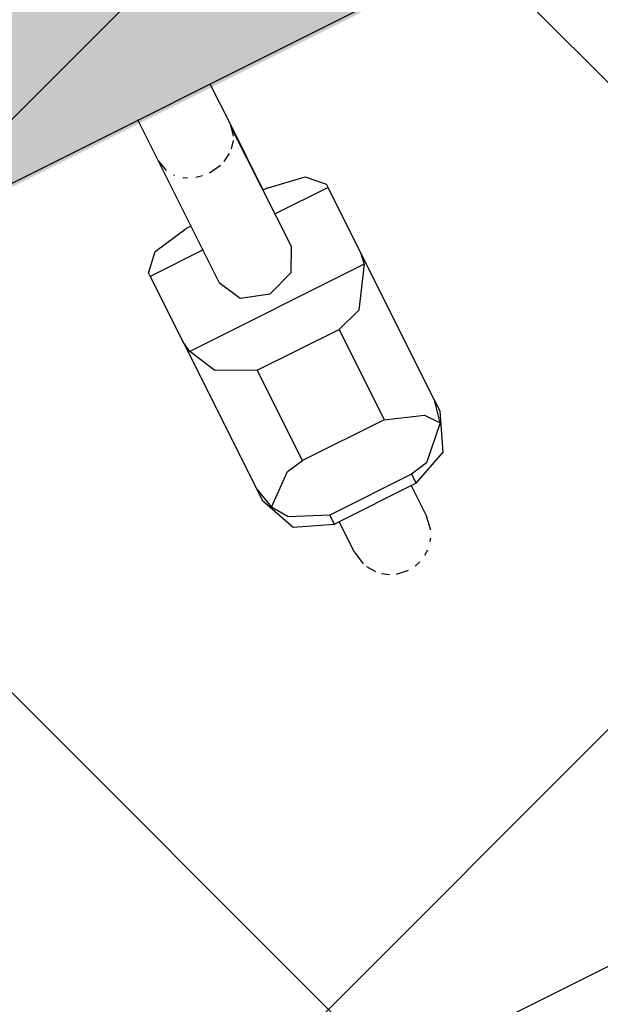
# Model space of a CAD drawing. Header units: metres. Extents: x 7472034 to 8439876, y 5890181 to 5961460.
# Tile 50 of 202: x 8439500.756 to 8439500.972, y 5890382.215 to 5890382.582. Entities that reach past the tile are written whole.
import ezdxf
from ezdxf import colors
from ezdxf.entities.mleader import LeaderData, LeaderLine
from ezdxf.math import Vec2, Vec3

# ---------------------------------------------------------------- set-up
doc = ezdxf.new("R2010")
doc.units = ezdxf.units.M
doc.header["$MEASUREMENT"] = 0
doc.linetypes.add('$0$L218_500', pattern=[1, 0.5, -0.5])
doc.linetypes.add('DASHDOT', pattern=[25.399999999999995, 12.7, -6.349999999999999, 0, -6.349999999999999])
doc.layers.get('0').update_dxf_attribs({"linetype": 'CONTINUOUS', "lineweight": 5})
doc.layers.get('Defpoints').update_dxf_attribs({"linetype": 'CONTINUOUS'})
for name, color, linetype, lineweight in [('### Krawężnik', 6, 'CONTINUOUS', 35), ('_a_widok', 7, 'CONTINUOUS', 5), ('_IS.KD.opis.2', 7, 'CONTINUOUS', 18), ('_T_LPG', 52, 'DASHDOT', 50), ('KOLOR-OBIEKT', 21, 'CONTINUOUS', 13), ('PALIWA', 1, 'CONTINUOUS', 20), ('ZAG-obrys 018 wymiary', 7, 'CONTINUOUS', 18), ('ZAG-OBRYS013', 7, 'CONTINUOUS', 13)]:
    doc.layers.add(name, color=color, linetype=linetype, lineweight=lineweight)
for name, color, linetype in [('100_rzut_wym_wew', 7, 'CONTINUOUS'), ('2D - Ogólne', 7, 'CONTINUOUS'), ('_IS.BLOK.KD.doziemne', 7, 'CONTINUOUS')]:
    doc.layers.add(name, color=color, linetype=linetype)
doc.layers.add('_IS_NO', color=11, linetype='CONTINUOUS', lineweight=20, plot=False)
doc.styles.add('DIM', font='simplex.shx', dxfattribs={"width": 0.8})
doc.styles.add('RS', font='Romans.shx', dxfattribs={"width": 0.7})
doc.dimstyles.new('DIM-WEW_500', dxfattribs={"dimscale": 5, "dimtxt": 18, "dimasz": 10, "dimexe": 4, "dimexo": 8, "dimgap": 5, "dimtad": 1, "dimlfac": 0.01, "dimzin": 9, "dimdsep": 46, "dimtxsty": 'DIM', "dimblk": 'ARCHTICK', "dimcen": 5, "dimclrt": 112, "dimadec": 4, "dimazin": 2, "dimtfac": 4, "dimtmove": 0, "dimatfit": 3, "dimldrblk": 'ARCHTICK', "dimfxl": 0, "dimtolj": 1, "dimlwd": 13, "dimarcsym": 0})
pattern_1 = [(45, (967499.202946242, -71042.94610979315), (-0.2245064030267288, 0.2245064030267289), []), (135, (967499.202946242, -71042.94610979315), (-0.2245064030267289, -0.2245064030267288), [])]
pattern_2 = [(45, (967499.2092647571, -71042.97165620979), (-0.2245064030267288, 0.2245064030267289), []), (135, (967499.2092647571, -71042.97165620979), (-0.2245064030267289, -0.2245064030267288), [])]

# ---------------------------------------------------------------- blocks, each defined once
blk = doc.blocks.new('dystr.4.w')
for p, q in [((7365190.579152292, 6042785.872293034), (7365190.574589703, 6042785.872293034)), ((7365190.640695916, 6042785.872293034), (7365190.579152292, 6042785.872293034)), ((7365190.636185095, 6042785.799016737), (7365190.636185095, 6042785.871569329)), ((7365190.667728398, 6042785.872293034), (7365190.640695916, 6042785.872293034)), ((7365190.669089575, 6042785.872293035), (7365190.667728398, 6042785.872293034)), ((7365190.667728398, 6042785.850293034), (7365190.667728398, 6042785.872293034)), ((7365190.554625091, 6042785.852293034), (7365190.558372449, 6042785.852293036)), ((7365190.554625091, 6042785.818293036), (7365190.554625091, 6042785.852293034)), ((7365190.55837245, 6042785.818293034), (7365190.558372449, 6042785.852293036)), ((7365190.581056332, 6042785.818293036), (7365190.581056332, 6042785.852293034)), ((7365190.581056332, 6042785.852293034), (7365190.618653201, 6042785.852293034)), ((7365190.618653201, 6042785.852293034), (7365190.618653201, 6042785.818293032)), ((7365190.677644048, 6042785.850293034), (7365190.677644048, 6042785.852293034)), ((7365190.541880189, 6042785.850293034), (7365190.554625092, 6042785.850293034)), ((7365190.654212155, 6042785.850293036), (7365190.704665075, 6042785.850293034)), ((7365190.704665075, 6042785.850293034), (7365190.721847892, 6042785.850293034)), ((7365190.554625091, 6042785.820293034), (7365190.541880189, 6042785.820293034)), ((7365190.654212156, 6042785.820293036), (7365190.703684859, 6042785.82048256)), ((7365190.667728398, 6042785.798293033), (7365190.667728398, 6042785.820344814)), ((7365190.677644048, 6042785.818293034), (7365190.677644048, 6042785.820382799)), ((7365190.677644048, 6042785.820293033), (7365190.704665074, 6042785.820293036)), ((7365190.704665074, 6042785.820293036), (7365190.679524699, 6042785.820390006)), ((7365190.721847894, 6042785.820293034), (7365190.704665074, 6042785.820293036)), ((7365190.55837245, 6042785.818293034), (7365190.554625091, 6042785.818293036)), ((7365190.618653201, 6042785.818293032), (7365190.581056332, 6042785.818293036)), ((7365190.721847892, 6042785.804793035), (7365190.721847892, 6042785.804793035)), ((7365190.574589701, 6042785.798293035), (7365190.579152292, 6042785.798293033)), ((7365190.579152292, 6042785.798293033), (7365190.640695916, 6042785.798293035)), ((7365190.640695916, 6042785.798293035), (7365190.667728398, 6042785.798293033)), ((7365190.667728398, 6042785.798293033), (7365190.669089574, 6042785.798293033))]:
    blk.add_line(p, q)
at = {"ltscale": 0.1}
blk.add_lwpolyline([(7365190.721847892, 6042785.744326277), (7365191.301847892, 6042785.744326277), (7365191.301847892, 6042785.926326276), (7365190.721847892, 6042785.926326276)], close=True, dxfattribs=at)
for points in [[(7365190.574589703, 6042785.872293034), (7365190.560472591, 6042785.866435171), (7365190.554625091, 6042785.852293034), (7365190.554625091, 6042785.852293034)], [(7365190.558372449, 6042785.852293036), (7365190.564667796, 6042785.866435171), (7365190.57073965, 6042785.870400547)], [(7365190.579152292, 6042785.872293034), (7365190.57073965, 6042785.870400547)], [(7365190.57073965, 6042785.870400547), (7365190.579988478, 6042785.859092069), (7365190.581056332, 6042785.852293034)], [(7365190.618653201, 6042785.852293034), (7365190.625654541, 6042785.866435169), (7365190.636185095, 6042785.871569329)], [(7365190.636185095, 6042785.871569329), (7365190.640695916, 6042785.872293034)], [(7365190.669089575, 6042785.872293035), (7365190.675138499, 6042785.866435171), (7365190.677644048, 6042785.852293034)], [(7365190.535090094, 6042785.848661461), (7365190.531977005, 6042785.846542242)], [(7365190.541880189, 6042785.850293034), (7365190.536618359, 6042785.849336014)], [(7365190.54188019, 6042785.850293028), (7365190.53661836, 6042785.849336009)], [(7365190.54188019, 6042785.850293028), (7365190.53661836, 6042785.849336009)], [(7365190.654212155, 6042785.850293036), (7365190.645523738, 6042785.845899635), (7365190.641924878, 6042785.835293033), (7365190.645523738, 6042785.824686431), (7365190.654212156, 6042785.820293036)], [(7365190.704665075, 6042785.850293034), (7365190.700346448, 6042785.849336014)], [(7365190.530343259, 6042785.844852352), (7365190.528655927, 6042785.842324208)], [(7365190.69526018, 6042785.844946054), (7365190.694314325, 6042785.843375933)], [(7365190.697681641, 6042785.847634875), (7365190.697369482, 6042785.847362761)], [(7365190.527655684, 6042785.839970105), (7365190.526909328, 6042785.835293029)], [(7365190.693140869, 6042785.840496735), (7365190.692581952, 6042785.838016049)], [(7365190.692377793, 6042785.835293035), (7365190.69306023, 6042785.830363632)], [(7365190.527177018, 6042785.83246914), (7365190.527836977, 6042785.830094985)], [(7365190.529163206, 6042785.82737797), (7365190.53047535, 6042785.825575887)], [(7365190.693714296, 6042785.828489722), (7365190.695450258, 6042785.825370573)], [(7365190.532916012, 6042785.823279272), (7365190.533885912, 6042785.822610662)], [(7365190.696607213, 6042785.823968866), (7365190.699056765, 6042785.821946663)], [(7365190.536618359, 6042785.821250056), (7365190.541880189, 6042785.820293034)], [(7365190.536618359, 6042785.82125005), (7365190.54188019, 6042785.820293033)], [(7365190.536618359, 6042785.82125005), (7365190.54188019, 6042785.820293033)], [(7365190.700553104, 6042785.821157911), (7365190.704665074, 6042785.820293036)], [(7365190.55462509, 6042785.818293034), (7365190.560472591, 6042785.804150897), (7365190.574589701, 6042785.798293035)], [(7365190.570739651, 6042785.800185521), (7365190.559652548, 6042785.811494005), (7365190.55837245, 6042785.818293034)], [(7365190.581056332, 6042785.818293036), (7365190.575804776, 6042785.804150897), (7365190.570739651, 6042785.800185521)], [(7365190.636185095, 6042785.799016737), (7365190.621760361, 6042785.808432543), (7365190.618653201, 6042785.818293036)], [(7365190.677644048, 6042785.818293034), (7365190.675138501, 6042785.804150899), (7365190.669089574, 6042785.798293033)], [(7365190.570739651, 6042785.800185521), (7365190.579152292, 6042785.798293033)], [(7365190.640695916, 6042785.798293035), (7365190.636185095, 6042785.799016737)]]:
    blk.add_lwpolyline(points)
blk = doc.blocks.new('A$C7D7B3C0A')
at = {"layer": '2D - Ogólne', "flags": 128}
blk.add_lwpolyline([(12.35000000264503, 7.399999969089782), (12.35000000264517, 2.300115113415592, -1), (11.05000000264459, 2.300115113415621), (11.05000000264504, 7.399999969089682, -1)], format="xyb", close=True, dxfattribs=at)
at = {"layer": '2D - Ogólne', "lineweight": 5, "rotation": 180.0000000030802}
blk.add_blockref('dystr.4.w', (7365202.711523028, 6042788.803173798), dxfattribs=at)
blk = doc.blocks.new('_Oblique')
at = {"color": 0, "linetype": 'ByBlock', "lineweight": -2}
blk.add_line((-0.5, -0.5), (0.5, 0.5), dxfattribs=at)
blk = doc.blocks.new('*D80')
at = {"layer": 'Defpoints', "color": 0, "linetype": 'Continuous', "lineweight": 60}
for p in [(8439499.288762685, 5890395.196211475), (8439510.439764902, 5890383.669162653), (8439506.139698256, 5890381.515762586)]:
    blk.add_point(p, dxfattribs=at)
at = {"layer": 'ZAG-obrys 018 wymiary', "color": 0, "linetype": 'Continuous', "lineweight": -2}
for p, q in [((8439500.004080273, 5890395.554430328), (8439503.946488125, 5890397.528720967)), ((8439506.855015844, 5890381.87398144), (8439510.797423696, 5890383.84827208))]:
    blk.add_line(p, q, dxfattribs=at)
at = {"layer": 'ZAG-obrys 018 wymiary', "color": 0, "linetype": 'Continuous', "lineweight": 13}
blk.add_line((8439503.588829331, 5890397.349611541), (8439510.439764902, 5890383.669162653), dxfattribs=at)
at = {"layer": 'ZAG-obrys 018 wymiary', "color": 0, "linetype": 'Continuous', "lineweight": 13, "xscale": 0.3, "yscale": 0.3, "zscale": 0.3}
for p, rotation in [((8439503.588829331, 5890397.349611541), 116.6009277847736), ((8439510.439764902, 5890383.669162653), 296.6009277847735)]:
    blk.add_blockref('_Oblique', p, dxfattribs=dict(at, rotation=rotation))
at = {"layer": 'ZAG-obrys 018 wymiary', "color": 112, "linetype": 'Continuous', "lineweight": 25, "insert": (8439508.246278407, 5890389.389239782), "char_height": 0.8, "attachment_point": 5, "rotation": 296.6009277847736, "style": 'RS'}
blk.add_mtext('\\A1;15.3', dxfattribs=at)
blk = doc.blocks.new('_ArchTick')
at = {"layer": '100_rzut_wym_wew', "color": 0, "linetype": 'Continuous', "const_width": 0.15}
blk.add_lwpolyline([(-0.5, -0.5), (0.5, 0.5)], dxfattribs=at)
blk = doc.blocks.new('*D102')
at = {"layer": 'Defpoints', "color": 0, "linetype": 'Continuous', "lineweight": 60}
for p in [(8439508.583486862, 5890382.740478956), (8439499.059733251, 5890379.425490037), (8439499.642017, 5890378.262743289)]:
    blk.add_point(p, dxfattribs=at)
at = {"layer": 'ZAG-obrys 018 wymiary', "color": 0, "linetype": 'Continuous', "lineweight": -2}
for p, q in [((8439508.225268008, 5890383.455796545), (8439507.822093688, 5890384.260884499)), ((8439499.283798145, 5890378.978060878), (8439498.880623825, 5890379.783148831))]:
    blk.add_line(p, q, dxfattribs=at)
at = {"layer": 'ZAG-obrys 018 wymiary', "color": 0, "linetype": 'Continuous', "lineweight": 13}
blk.add_line((8439508.001203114, 5890383.903225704), (8439499.059733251, 5890379.425490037), dxfattribs=at)
at = {"layer": 'ZAG-obrys 018 wymiary', "color": 0, "linetype": 'Continuous', "lineweight": 13, "xscale": 0.3, "yscale": 0.3, "zscale": 0.3}
for p, rotation in [((8439508.001203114, 5890383.903225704), 26.60092778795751), ((8439499.059733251, 5890379.425490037), 206.6009277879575)]:
    blk.add_blockref('_Oblique', p, dxfattribs=dict(at, rotation=rotation))
at = {"layer": 'ZAG-obrys 018 wymiary', "color": 112, "linetype": 'Continuous', "lineweight": 25, "insert": (8439503.2841115, 5890382.212017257), "char_height": 0.8, "attachment_point": 5, "rotation": 26.600927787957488, "style": 'RS'}
blk.add_mtext('\\A1;10', dxfattribs=at)
blk = doc.blocks.new('*D142')
at = {"layer": 'Defpoints', "color": 0, "linetype": 'Continuous', "lineweight": 60}
for p in [(8439501.07687633, 5890391.760996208), (8439499.839085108, 5890366.792824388), (8439500.37198268, 5890366.766406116)]:
    blk.add_point(p, dxfattribs=at)
at = {"layer": 'ZAG-obrys 018 wymiary', "color": 0, "linetype": 'Continuous', "lineweight": 13}
blk.add_line((8439501.609773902, 5890391.734577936), (8439500.37198268, 5890366.766406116), dxfattribs=at)
at = {"layer": 'ZAG-obrys 018 wymiary', "color": 0, "linetype": 'Continuous', "lineweight": -2}
for p, q in [((8439501.609773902, 5890391.734577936), (8439502.009283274, 5890391.714772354)), ((8439500.37198268, 5890366.766406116), (8439500.771492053, 5890366.746600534))]:
    blk.add_line(p, q, dxfattribs=at)
at = {"layer": 'ZAG-obrys 018 wymiary', "color": 0, "linetype": 'Continuous', "lineweight": 13, "xscale": 0.3, "yscale": 0.3, "zscale": 0.3}
for p, rotation in [((8439501.609773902, 5890391.734577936), 87.16189876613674), ((8439500.37198268, 5890366.766406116), 267.1618987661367)]:
    blk.add_blockref('_Oblique', p, dxfattribs=dict(at, rotation=rotation))
at = {"layer": 'ZAG-obrys 018 wymiary', "color": 112, "linetype": 'Continuous', "lineweight": 25, "insert": (8439500.180271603, 5890375.01709125), "char_height": 0.8, "attachment_point": 5, "rotation": 87.16189876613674, "style": 'RS'}
blk.add_mtext('\\A1;25', dxfattribs=at)
blk = doc.blocks.new('A$C1D2679FE')
at = {"layer": 'KOLOR-OBIEKT', "lineweight": 9, "ltscale": 200}
h = blk.add_hatch(dxfattribs=at)
h.set_pattern_fill('ANSI37', color=253, scale=0.1, angle=16)
h.set_pattern_definition([(61, (-7471780.020262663, -5961378.212846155), (-0.2776917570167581, 0.153927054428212), []), (151, (-7471780.020262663, -5961378.212846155), (-0.153927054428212, -0.2776917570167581), [])])
edge = h.paths.add_edge_path()
edge.add_line((196.975401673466, 33.54016214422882), (192.3495923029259, 34.13512154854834))
edge.add_line((192.3495923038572, 34.13512154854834), (187.7176397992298, 34.7308710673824))
edge.add_line((187.7176398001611, 34.7308710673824), (178.5077782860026, 36.15998750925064))
edge.add_line((178.5077782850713, 36.15998750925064), (176.6601969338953, 36.5026140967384))
edge.add_arc((181.3685569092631, 38.18527459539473), 5.000000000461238, 199.6657310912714, 261.1796204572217)
edge.add_line((180.6018702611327, 33.24440507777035), (187.358021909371, 32.19603671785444))
edge.add_line((187.3580219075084, 32.19603671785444), (192.0230219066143, 31.59603671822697))
edge.add_line((192.0230219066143, 31.59603671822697), (196.6880219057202, 30.9960367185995))
edge.add_line((196.6880219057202, 30.9960367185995), (201.9780219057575, 30.48103671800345))
edge.add_line((201.9780219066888, 30.48103671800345), (207.2680219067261, 29.96603671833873))
edge.add_line((207.2680219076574, 29.96603671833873), (216.468021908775, 29.35603671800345))
edge.add_line((216.4680219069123, 29.35603671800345), (221.8830219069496, 29.11103671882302))
edge.add_line((221.8830219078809, 29.11103671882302), (227.2980219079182, 28.86603671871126))
edge.add_line((227.2980219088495, 28.86603671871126), (233.718021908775, 28.60103671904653))
edge.add_line((233.7180219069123, 28.60103671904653), (240.1380219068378, 28.33603671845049))
edge.add_line((240.1380219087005, 28.33603671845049), (245.3280219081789, 28.076036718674))
edge.add_line((245.3280219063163, 28.076036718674), (246.1380219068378, 28.00603671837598))
edge.add_line((246.1380219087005, 28.00603671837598), (248.4280219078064, 27.98603671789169))
edge.add_line((248.4280219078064, 27.98603671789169), (251.4080219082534, 28.33603671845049))
edge.add_line((251.4080219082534, 28.33603671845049), (255.3380219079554, 29.13603671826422))
edge.add_line((255.3380219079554, 29.13603671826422), (258.1480219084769, 30.35603671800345))
edge.add_line((258.1480219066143, 30.35603671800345), (260.6280219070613, 32.076036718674))
edge.add_line((260.6280219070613, 32.076036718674), (262.7080219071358, 34.29603671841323))
edge.add_line((262.7080219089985, 34.29603671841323), (264.3880219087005, 36.826036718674))
edge.add_line((264.3880219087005, 36.826036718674), (265.608021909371, 39.59603671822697))
edge.add_line((265.6080219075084, 39.59603671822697), (266.4080219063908, 42.53603671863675))
edge.add_line((266.4080219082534, 42.53603671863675), (266.6380219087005, 45.60603671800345))
edge.add_line((266.6380219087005, 45.60603671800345), (266.3380219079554, 48.59603671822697))
edge.add_line((266.3380219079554, 48.59603671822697), (265.628021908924, 51.53603671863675))
edge.add_line((265.6280219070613, 51.53603671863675), (264.5280219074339, 54.28603671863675))
edge.add_line((264.5280219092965, 54.28603671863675), (263.3880219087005, 57.11603671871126))
edge.add_line((263.3880219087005, 57.11603671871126), (262.5430219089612, 59.47103671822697))
edge.add_line((262.5430219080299, 59.47103671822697), (261.6980219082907, 61.826036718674))
edge.add_line((261.6980219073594, 61.826036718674), (260.5980219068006, 65.15103671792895))
edge.add_line((260.5980219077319, 65.15103671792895), (259.4980219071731, 68.47603671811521))
edge.add_line((259.4980219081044, 68.47603671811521), (257.3916487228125, 67.77919145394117))
edge.add_line((257.3916487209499, 67.77919145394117), (258.1675714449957, 64.34697791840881))
edge.add_line((258.167571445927, 64.34697791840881), (259.2776264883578, 60.99158426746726))
edge.add_line((259.2776264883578, 60.99158426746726), (260.1334384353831, 58.60645156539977))
edge.add_line((260.1334384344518, 58.60645156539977), (260.9950570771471, 56.20513570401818))
edge.add_line((260.9950570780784, 56.20513570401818), (262.1522789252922, 53.33238322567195))
edge.add_line((262.1522789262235, 53.33238322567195), (263.1827648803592, 50.75616833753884))
edge.add_line((263.1827648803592, 50.75616833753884), (263.8083402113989, 48.16575780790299))
edge.add_line((263.8083402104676, 48.16575780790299), (264.0684198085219, 45.57363114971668))
edge.add_line((264.0684198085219, 45.57363114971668), (263.8734869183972, 42.97170083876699))
edge.add_line((263.8734869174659, 42.97170083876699), (263.1880731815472, 40.45280535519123))
edge.add_line((263.1880731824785, 40.45280535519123), (262.1337886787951, 38.05906103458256))
edge.add_line((262.1337886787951, 38.05906103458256), (260.6936748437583, 35.89031817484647))
edge.add_line((260.6936748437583, 35.89031817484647), (258.9457271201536, 34.02472012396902))
edge.add_line((258.9457271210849, 34.02472012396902), (256.8967191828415, 32.60363397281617))
edge.add_line((256.8967191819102, 32.60363397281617), (254.5645412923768, 31.59108698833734))
edge.add_line((254.5645412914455, 31.59108698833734), (251.0026761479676, 30.86602538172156))
edge.add_line((251.0026761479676, 30.86602538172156), (248.2893446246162, 30.54734550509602))
edge.add_line((248.2893446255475, 30.54734550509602), (246.2595893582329, 30.56507262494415))
edge.add_line((246.2595893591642, 30.56507262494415), (245.5023283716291, 30.63051493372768))
edge.add_line((245.5023283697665, 30.63051493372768), (240.2548571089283, 30.89339403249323))
edge.add_line((240.2548571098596, 30.89339403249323), (233.8236017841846, 31.1588586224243))
edge.add_line((233.8236017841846, 31.1588586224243), (227.4086662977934, 31.42364957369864))
edge.add_line((227.4086662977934, 31.42364957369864), (221.9987299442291, 31.66842047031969))
edge.add_line((221.9987299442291, 31.66842047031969), (217.4544723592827, 31.90290945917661))
edge.add_line((217.4544723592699, 31.90290945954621), (217.0910134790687, 31.92589690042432))
edge.add_line((217.0910134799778, 31.92589689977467), (214.8768218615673, 32.06593639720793))
edge.add_line((214.876821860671, 32.06593639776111), (207.0033997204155, 32.56390146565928))
edge.add_line((207.0033997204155, 32.56390146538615), (202.2260741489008, 33.02899081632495))
edge.add_line((202.2260741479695, 33.02899081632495), (196.975401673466, 33.54016214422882))
blk = doc.blocks.new('A$C2C426404')
at = {"layer": '_IS_NO', "ltscale": 0.1}
for points, knots in [([(81.48853297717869, 15.975331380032), (78.87586907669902, 16.84686399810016), (76.26450027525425, 17.78992713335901), (72.03847445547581, 21.67736706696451), (65.0990158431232, 30.09408769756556), (58.79946133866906, 33.34467344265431), (58.26247850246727, 34.11525447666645)], [0, 0, 0, 0, 1.278992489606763, 7.78914044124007, 15.74750070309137, 27.64022902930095, 27.64022902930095, 27.64022902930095, 27.64022902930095]), ([(55.69703794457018, 26.44192530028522, 8.07171421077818e-08), (60.47702913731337, 24.37489471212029, 4.118097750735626e-07), (65.41527824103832, 21.38608461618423, 8.932878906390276e-07), (68.42167646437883, 18.98607052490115, -1.681326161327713e-07), (71.60992970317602, 12.73766223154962), (75.29265419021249, 11.98629271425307, 1.662301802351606e-08), (79.75433884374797, 11.20084950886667)], [13.0881689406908, 13.0881689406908, 13.0881689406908, 13.0881689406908, 21.71831455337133, 28.5577747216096, 34.1003045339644, 40.71973107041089, 40.71973107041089, 40.71973107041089, 40.71973107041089]), ([(27.67626924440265, 23.09287754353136, 1.829566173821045e-06), (31.68315875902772, 23.09132452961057, 2.263426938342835e-06), (38.09081487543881, 23.52010669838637, 2.956097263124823e-06), (46.0190905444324, 20.44823641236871), (52.02710655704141, 18.01596992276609, 1.18983141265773e-07), (57.48081744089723, 14.61059598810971, 3.880691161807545e-08), (63.15046560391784, 12.16836789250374), (64.01579423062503, 9.527138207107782), (68.70553139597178, 8.717305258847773), (72.93792583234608, 7.781059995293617)], [0, 0, 0, 0, 11.95042031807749, 19.07916594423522, 25.47980302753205, 30.85202744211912, 32.94528240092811, 39.66304915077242, 46.67346183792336, 46.67346183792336, 46.67346183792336, 46.67346183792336])]:
    blk.add_open_spline(points, degree=3, knots=knots, dxfattribs=at)
at = {"layer": '_IS_NO'}
for points, knots in [([(50.6228041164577, 30.56321178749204, 1.829566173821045e-06), (53.11749188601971, 30.21319374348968), (56.38514522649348, 30.67444155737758), (60.99540497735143, 30.04553546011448), (68.19327101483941, 22.54355850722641, -2.469325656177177e-08), (70.8769634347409, 19.46133922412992, 5.150448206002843e-09), (74.71212187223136, 14.31917844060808, -1.219795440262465e-09), (78.88802252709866, 13.86142715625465), (82.75564656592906, 12.70757211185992)], [0, 0, 0, 0, 7.578698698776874, 9.67195365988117, 16.27655537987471, 24.33370670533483, 30.35915105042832, 36.79354326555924, 36.79354326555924, 36.79354326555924, 36.79354326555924]), ([(22.24795573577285, 20.37028996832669, 1.829566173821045e-06), (26.42848519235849, 20.36833205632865, 2.595275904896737e-06), (34.77398029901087, 19.71811303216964, 3.653563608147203e-06), (38.92662956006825, 20.04217899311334, -5.197057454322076e-07), (43.77274004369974, 17.83557516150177, 1.833094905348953e-07), (51.08127841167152, 15.06439746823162, -1.538063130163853e-07), (58.09044384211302, 9.696452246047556, 2.324577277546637e-08), (65.34780037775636, 7.091900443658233, 5.796258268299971e-09), (69.6463277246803, 6.131249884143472)], [0, 0, 0, 0, 12.09868180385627, 16.72159260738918, 20.95800891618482, 26.67839108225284, 41.1845399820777, 48.39980958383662, 48.39980958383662, 48.39980958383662, 48.39980958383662]), ([(61.00408007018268, 18.25321295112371, -1.4627991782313e-07), (63.26592587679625, 17.29233643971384, -1.146969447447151e-07), (66.21503704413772, 16.0340788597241, -3.511225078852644e-09), (68.00314718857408, 11.12305079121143, -2.577520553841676e-08), (71.87222415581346, 10.22267535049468, -9.073252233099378e-09), (76.34470127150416, 9.479967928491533)], [23.00202883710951, 23.00202883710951, 23.00202883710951, 23.00202883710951, 32.14254341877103, 37.86969472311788, 44.68132462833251, 44.68132462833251, 44.68132462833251, 44.68132462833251])]:
    blk.add_open_spline(points, degree=3, knots=knots, dxfattribs=at)
blk = doc.blocks.new('JPII.KD_aktualizacja rzędnych_20.12.2024')
at = {"layer": '_IS.KD.opis.2', "color": 0}
ml = blk.add_multileader_mtext('Standard', dxfattribs=at)
ml.set_content('\\A1;\\pxt7;{\\H0.7x;\\C256;\\S132,48/;}', style='RS')
ml.set_leader_properties()
ml.build(insert=Vec2(0, 0))
ml.multileader.update_dxf_attribs({"text_left_attachment_type": 2, "text_right_attachment_type": 2, "dogleg_length": 0.2, "arrow_head_size": 0.25})
ctx = ml.context
ctx.base_point, ctx.char_height, ctx.arrow_head_size, ctx.landing_gap_size, ctx.plane_origin = Vec3(8438644.03403634, 5890679.580975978), 0.75, 0.25, 0.3, Vec3(8438593.197980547, 5890647.838351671)
ctx.left_attachment, ctx.right_attachment, ctx.text_align_type = 2, 2, 1
notes = []
notes.append((ctx, [(1, (1, 1, 0), (8438646.60153634, 5890679.580975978), (-1, 0), 0.2, [(0, [(8438647.431608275, 5890676.083578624)], 0, [])])]))
ctx.mtext.insert, ctx.mtext.width, ctx.mtext.alignment, ctx.mtext.flow_direction = Vec3(8438645.21778634, 5890679.980975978), 9.34447490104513, 2, 5
ml = blk.add_multileader_mtext('Standard', dxfattribs=at)
ml.set_content('\\A1;{\\C134;W8\\H0.7x;\\C256;\\S134,30/133,52;}', style='RS')
ml.set_leader_properties()
ml.build(insert=Vec2(0, 0))
ml.multileader.update_dxf_attribs({"text_left_attachment_type": 2, "text_right_attachment_type": 2, "dogleg_length": 0.2, "arrow_head_size": 0.25})
ctx = ml.context
ctx.base_point, ctx.char_height, ctx.arrow_head_size, ctx.landing_gap_size, ctx.plane_origin, ctx.plane_x_axis, ctx.plane_y_axis = Vec3(8438640.895523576, 5890676.213889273), 0.75, 0.25, 0.3, Vec3(8438652.010825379, 5890634.622231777), Vec3(0.898794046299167, 0.4383711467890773), Vec3(-0.4383711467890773, 0.898794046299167)
ctx.left_attachment, ctx.right_attachment, ctx.text_align_type = 2, 2, 1
notes.append((ctx, [(0, (1, 1, 0), (8438640.715764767, 5890676.126215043), (0.898794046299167, 0.4383711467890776), 0.2000000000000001, [(3, [(8438640.292422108, 5890674.765481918)], 0, [])])]))
ctx.mtext.insert, ctx.mtext.text_direction, ctx.mtext.rotation, ctx.mtext.width, ctx.mtext.alignment, ctx.mtext.flow_direction = Vec3(8438642.11899846, 5890677.603346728), Vec3(0.898794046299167, 0.4383711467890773), 0.4537856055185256, 6.184238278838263, 2, 5
for ctx, leaders in notes:
    for number, flags, end, landing, length, lines in leaders:
        leader = LeaderData()
        leader.index, (leader.has_last_leader_line, leader.has_dogleg_vector, leader.attachment_direction) = number, flags
        leader.last_leader_point, leader.dogleg_vector, leader.dogleg_length = Vec3(end), Vec3(landing), length
        for number, points, colour, breaks in lines:
            line = LeaderLine()
            line.index, line.vertices, line.color, line.breaks = number, Vec3.list(points), colors.encode_raw_color(colour), breaks
            leader.lines.append(line)
        ctx.leaders.append(leader)

msp = doc.modelspace()

# ---------------------------------------------------------------- hatches: boundary and pattern name
at = {"layer": 'KOLOR-OBIEKT', "lineweight": 9}
h = msp.add_hatch(dxfattribs=at)
h.set_pattern_fill('ANSI37', color=73, scale=0.1)
h.set_pattern_definition(pattern_2)
edge = h.paths.add_edge_path()
edge.add_arc((8439443.60123986, 5890379.17988472), 6.652831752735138, 296.7043321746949, 335.0331150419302)
edge.add_arc((8439476.194075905, 5890367.917634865), 27.87464989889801, 155.1393615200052, 162.3446315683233, ccw=False)
edge.add_arc((8439457.399943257, 5890376.211109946), 7.345078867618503, 127.98309878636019, 152.2023641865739, ccw=False)
edge.add_arc((8439457.741930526, 5890376.488713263), 7.349948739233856, 107.1989600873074, 131.4182254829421, ccw=False)
edge.add_line((8439455.568618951, 5890383.509999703), (8439473.898437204, 5890392.710084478))
edge.add_arc((8439481.742870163, 5890376.384611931), 18.11232128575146, 99.26977735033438, 115.6644084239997, ccw=False)
edge.add_line((8439478.825278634, 5890394.260401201), (8439481.377171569, 5890394.321440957))
edge.add_arc((8439482.909595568, 5890377.390082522), 17.00056533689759, 88.22393661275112, 95.17163768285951, ccw=False)
edge.add_arc((8439482.561499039, 5890405.235869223), 10.88860248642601, 274.6092070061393, 298.9976789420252)
edge.add_arc((8443006.923870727, 5883371.657126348), 7856.29059094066, 116.59181359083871, 116.61107962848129, ccw=False)
edge.add_arc((8439465.895823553, 5890431.340313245), 42.15757971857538, 305.2087751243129, 306.7865132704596)
edge.add_arc((8439488.80074795, 5890400.283338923), 3.577668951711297, 310.8590814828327, 340.7280968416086)
edge.add_line((8439492.177934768, 5890399.102523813), (8439493.275267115, 5890403.980640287))
edge.add_line((8439493.275267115, 5890403.980640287), (8439502.266345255, 5890408.28072203))
edge.add_line((8439502.266345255, 5890408.28072203), (8439504.844191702, 5890407.694009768))
edge.add_line((8439504.844191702, 5890407.694009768), (8439506.125281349, 5890405.329609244))
edge.add_arc((8439507.019670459, 5890405.776898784), 0.9999999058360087, 206.5699188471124, 283.6833393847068)
edge.add_line((8439507.256226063, 5890404.805280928), (8439511.624560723, 5890406.970734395))
edge.add_line((8439511.624560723, 5890406.970734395), (8439511.39896348, 5890407.420225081))
edge.add_line((8439511.39896348, 5890407.420225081), (8439510.561982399, 5890407.017405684))
edge.add_line((8439510.561982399, 5890407.017405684), (8439509.330427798, 5890409.481424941))
edge.add_line((8439509.330427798, 5890409.481424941), (8439512.635426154, 5890411.138401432))
edge.add_line((8439512.635426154, 5890411.138401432), (8439512.638568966, 5890411.136467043))
edge.add_line((8439512.638568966, 5890411.136467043), (8439515.998443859, 5890412.829496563))
edge.add_line((8439515.998443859, 5890412.829496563), (8439517.239018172, 5890410.325621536))
edge.add_line((8439517.239018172, 5890410.325621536), (8439513.919446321, 5890408.633274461))
edge.add_line((8439513.919446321, 5890408.633274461), (8439514.091312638, 5890408.235941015))
edge.add_line((8439514.091312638, 5890408.235941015), (8439518.839102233, 5890410.604261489))
edge.add_line((8439518.839102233, 5890410.604261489), (8439518.585943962, 5890412.843737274))
edge.add_line((8439518.585943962, 5890412.843737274), (8439518.274555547, 5890413.628049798))
edge.add_line((8439518.274555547, 5890413.628049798), (8439517.839658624, 5890414.494365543))
edge.add_line((8439517.839658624, 5890414.494365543), (8439524.310164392, 5890417.742607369))
edge.add_line((8439524.310164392, 5890417.742607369), (8439525.122207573, 5890416.124990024))
edge.add_line((8439525.122207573, 5890416.124990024), (8439526.840645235, 5890414.670893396))
edge.add_line((8439526.840645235, 5890414.670893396), (8439527.244697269, 5890414.489695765))
edge.add_arc((8439552.769967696, 5890317.570311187), 100.2242811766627, 102.79246926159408, 104.75471345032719, ccw=False)
edge.add_arc((8439529.321881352, 5890420.105147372), 4.960037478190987, 284.6730648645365, 320.3902958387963)
edge.add_arc((8435016.013859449, 5889290.11735932), 4655.555010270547, 14.00691021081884, 14.04831962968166)
edge.add_line((8439532.327549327, 5890420.207226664), (8439525.877549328, 5890423.127226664))
edge.add_line((8439525.877549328, 5890423.127226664), (8439431.028022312, 5890376.803268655))
edge.add_line((8439431.028022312, 5890376.803268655), (8439435.479127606, 5890375.417226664))
edge.add_line((8439435.479127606, 5890375.417226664), (8439446.590932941, 5890373.236661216))
edge = h.paths.add_edge_path()
edge.add_arc((8439530.228804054, 5890405.916425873), 3.001836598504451, 99.44813666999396, 208.2631515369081)
edge.add_line((8439527.5848402, 5890404.494990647), (8439533.209264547, 5890393.206690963))
edge.add_line((8439533.209264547, 5890393.206690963), (8439519.17443581, 5890386.185049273))
edge.add_line((8439519.17443581, 5890386.185049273), (8439523.57812012, 5890377.411604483))
edge.add_line((8439523.57812012, 5890377.411604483), (8439517.455507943, 5890374.324033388))
edge.add_line((8439517.455507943, 5890374.324033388), (8439517.445860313, 5890374.319191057))
edge.add_line((8439517.445860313, 5890374.319191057), (8439517.33905848, 5890374.265585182))
edge.add_line((8439517.33905848, 5890374.265585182), (8439516.815779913, 5890375.308140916))
edge.add_line((8439516.815779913, 5890375.308140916), (8439511.370501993, 5890372.574998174))
edge.add_line((8439511.370501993, 5890372.574998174), (8439511.888417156, 5890371.529804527))
edge.add_line((8439511.888417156, 5890371.529804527), (8439506.425671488, 5890368.787948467))
edge.add_line((8439506.425671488, 5890368.787948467), (8439505.890341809, 5890369.841556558))
edge.add_line((8439505.890341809, 5890369.841556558), (8439505.8884594, 5890369.869391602))
edge.add_line((8439505.8884594, 5890369.869391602), (8439500.283276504, 5890366.97762632))
edge.add_line((8439500.283276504, 5890366.97762632), (8439519.478066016, 5890366.160130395))
edge.add_line((8439519.478066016, 5890366.160130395), (8439542.767549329, 5890378.417226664))
edge.add_line((8439542.767549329, 5890378.417226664), (8439538.675788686, 5890394.802262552))
edge.add_line((8439538.675788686, 5890394.802262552), (8439537.066416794, 5890401.238139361))
edge.add_line((8439537.066416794, 5890401.238139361), (8439535.557306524, 5890407.69906358))
edge.add_arc((8439531.145391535, 5890400.872499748), 8.128158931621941, 57.12596579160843, 99.98506404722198)
edge = h.paths.add_edge_path()
edge.add_line((8439470.194509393, 5890384.137651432), (8439461.355169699, 5890379.697090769))
edge.add_line((8439461.355169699, 5890379.697090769), (8439460.080861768, 5890379.068371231))
edge.add_line((8439460.080861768, 5890379.068371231), (8439457.869254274, 5890377.642639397))
edge.add_arc((8439460.609507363, 5890373.444653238), 5.013190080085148, 123.1346622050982, 204.022759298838)
edge.add_line((8439456.030540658, 5890371.403786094), (8439459.447549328, 5890370.707226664))
edge.add_line((8439459.447549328, 5890370.707226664), (8439480.497107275, 5890367.736747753))
edge.add_line((8439480.497107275, 5890367.736747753), (8439497.963342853, 5890367.082590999))
edge.add_line((8439497.963342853, 5890367.082590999), (8439496.62020549, 5890369.722641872))
edge.add_line((8439496.62020549, 5890369.722641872), (8439494.91788047, 5890373.087302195))
edge.add_arc((8439489.468037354, 5890366.363615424), 8.654984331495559, 50.97371617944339, 58.22889977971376)
edge.add_line((8439494.025120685, 5890373.721722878), (8439490.036071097, 5890376.575637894))
edge.add_line((8439490.036071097, 5890376.575637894), (8439489.954459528, 5890375.592465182))
edge.add_line((8439489.954459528, 5890375.592465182), (8439490.917133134, 5890375.538648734))
edge.add_line((8439490.917133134, 5890375.538648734), (8439490.678913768, 5890371.956837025))
edge.add_line((8439490.678913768, 5890371.956837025), (8439482.55041443, 5890372.440399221))
edge.add_line((8439482.55041443, 5890372.440399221), (8439482.851718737, 5890376.020734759))
edge.add_line((8439482.851718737, 5890376.020734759), (8439487.354100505, 5890375.749064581))
edge.add_line((8439487.354100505, 5890375.749064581), (8439487.521080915, 5890378.34061919))
edge.add_line((8439487.521080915, 5890378.34061919), (8439481.803471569, 5890382.401025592))
edge.add_arc((8439487.942466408, 5890392.088814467), 11.46911116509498, 231.6002274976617, 237.6382272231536, ccw=False)
edge.add_line((8439480.818489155, 5890383.100518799), (8439480.351152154, 5890383.41057529))
edge.add_line((8439480.351152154, 5890383.41057529), (8439479.210044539, 5890382.939428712))
edge.add_line((8439479.210044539, 5890382.939428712), (8439480.412913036, 5890383.399613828))
edge.add_arc((8439474.682487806, 5890375.167564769), 10.03017472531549, 55.15777404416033, 116.5800473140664)
h.paths.add_polyline_path([(8439461.898919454, 5890370.792156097), (8439462.257176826, 5890373.552492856)], flags=16)
h = msp.add_hatch(dxfattribs=at)
h.set_pattern_fill('ANSI37', color=253, scale=0.1)
h.set_pattern_definition(pattern_2)
edge = h.paths.add_edge_path()
edge.add_arc((8439529.163071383, 5890420.279666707), 5.193757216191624, 276.50229096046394, 320.0240354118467, ccw=False)
edge.add_line((8439529.751227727, 5890415.119319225), (8439525.812744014, 5890414.153171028))
edge.add_line((8439525.812744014, 5890414.153171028), (8439519.208160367, 5890410.804184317))
edge.add_line((8439519.208160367, 5890410.804184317), (8439517.988028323, 5890410.126512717))
edge.add_line((8439517.988028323, 5890410.126512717), (8439514.091312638, 5890408.235941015))
edge.add_line((8439514.091312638, 5890408.235941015), (8439511.613697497, 5890406.992378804))
edge.add_line((8439511.613697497, 5890406.992378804), (8439509.258949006, 5890405.810485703))
edge.add_line((8439509.258949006, 5890405.810485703), (8439507.371756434, 5890404.83508177))
edge.add_arc((8439506.940777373, 5890405.737469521), 1.000023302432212, 206.5712342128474, 295.5290722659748, ccw=False)
edge.add_line((8439506.046377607, 5890405.290148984), (8439504.844186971, 5890407.693988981))
edge.add_line((8439504.844186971, 5890407.693988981), (8439502.261629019, 5890408.281795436))
edge.add_line((8439502.261629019, 5890408.281795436), (8439499.350132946, 5890407.011538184))
edge.add_line((8439499.350132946, 5890407.011538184), (8439493.30510976, 5890403.995621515))
edge.add_line((8439493.30510976, 5890403.995621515), (8439492.177918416, 5890399.102451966))
edge.add_arc((8439488.801253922, 5890400.282879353), 3.577047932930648, 293.05521913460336, 340.73119789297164, ccw=False)
edge.add_line((8439490.202090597, 5890396.991537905), (8439487.801423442, 5890395.78932472))
edge.add_arc((8439482.51122255, 5890404.317896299), 10.03607286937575, 278.1216072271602, 301.8109775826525, ccw=False)
edge.add_line((8439483.9290645, 5890394.382480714), (8439478.825278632, 5890394.260401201))
edge.add_arc((8439481.742870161, 5890376.384611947), 18.11232126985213, 99.26977735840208, 115.6644084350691)
edge.add_line((8439473.898437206, 5890392.710084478), (8439455.537130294, 5890383.494194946))
edge.add_arc((8439458.368862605, 5890375.380272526), 8.593860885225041, 109.2388197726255, 150.5606865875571)
edge.add_line((8439450.884668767, 5890379.604167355), (8439456.921008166, 5890377.849276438))
edge.add_line((8439456.921008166, 5890377.849276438), (8439458.055979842, 5890377.519316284))
edge.add_arc((8439462.056345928, 5890374.376166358), 5.087466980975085, 112.4172144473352, 141.842727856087, ccw=False)
edge.add_line((8439460.116249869, 5890379.079181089), (8439470.201913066, 5890384.141371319))
edge.add_arc((8439474.670732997, 5890375.058466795), 10.12272227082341, 52.60385305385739, 116.19734301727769, ccw=False)
edge.add_line((8439480.818489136, 5890383.100518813), (8439494.035062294, 5890373.735722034))
edge.add_arc((8439499.404929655, 5890380.165137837), 8.376924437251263, 230.1312663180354, 239.1071883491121)
edge.add_arc((8439492.046879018, 5890368.073539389), 5.778072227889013, 28.405105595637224, 58.05675779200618, ccw=False)
edge.add_line((8439497.129307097, 5890370.822183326), (8439498.920012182, 5890367.249241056))
edge.add_line((8439498.920012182, 5890367.249241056), (8439502.137476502, 5890368.864147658))
edge.add_line((8439502.137476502, 5890368.864147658), (8439500.881438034, 5890371.366619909))
edge.add_arc((8439501.41146424, 5890371.651481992), 0.6017260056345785, 32.69127385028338, 208.2557647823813, ccw=False)
edge.add_line((8439501.917872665, 5890371.97648152), (8439503.213570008, 5890369.395299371))
edge.add_line((8439503.213570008, 5890369.395299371), (8439521.788261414, 5890378.745992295))
edge.add_line((8439521.788261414, 5890378.745992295), (8439512.863585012, 5890396.520876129))
edge.add_arc((8439515.497668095, 5890397.863594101), 2.956566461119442, 115.92003145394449, 207.0101116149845, ccw=False)
edge.add_line((8439514.20530482, 5890400.522744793), (8439524.043376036, 5890405.489377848))
edge.add_line((8439524.043376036, 5890405.489377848), (8439526.586557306, 5890407.103247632))
edge.add_line((8439526.586557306, 5890407.103247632), (8439529.129738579, 5890408.717117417))
edge.add_arc((8439531.212438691, 5890401.016589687), 7.97720296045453, 58.08019787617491, 105.13424418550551, ccw=False)
edge.add_line((8439535.43023892, 5890407.787551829), (8439533.14312037, 5890416.942853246))
edge = h.paths.add_edge_path(flags=16)
edge.add_line((8439502.061371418, 5890393.458260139), (8439496.04637926, 5890390.43770596))
edge.add_arc((8439496.464019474, 5890389.751908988), 0.8029575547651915, 121.3407965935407, 301.694103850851)
edge.add_line((8439496.8858806, 5890389.068700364), (8439502.900872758, 5890392.089254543))
edge.add_arc((8439502.27990767, 5890392.650368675), 0.83692694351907, 317.898520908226, 465.1363795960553)
edge = h.paths.add_edge_path(flags=16)
edge.add_line((8439505.00109902, 5890384.089630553), (8439500.444638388, 5890381.798632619))
edge.add_arc((8439500.084983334, 5890382.51322949), 0.8000002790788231, 116.620304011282, 296.7160130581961, ccw=False)
edge.add_line((8439499.72652247, 5890383.228426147), (8439504.283989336, 5890385.517420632))
edge.add_arc((8439504.642916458, 5890384.80371257), 0.7988791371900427, -63.361719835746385, 116.69803695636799, ccw=False)
at = {"layer": 'KOLOR-OBIEKT', "lineweight": 9, "ltscale": 200}
h = msp.add_hatch(dxfattribs=at)
h.set_pattern_fill('ANSI37', color=231, scale=0.1)
h.set_pattern_definition(pattern_1)
edge = h.paths.add_edge_path()
edge.add_line((8439512.863585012, 5890396.520876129), (8439521.788261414, 5890378.745992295))
edge.add_line((8439521.788261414, 5890378.745992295), (8439503.213570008, 5890369.395299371))
edge.add_line((8439503.213570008, 5890369.395299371), (8439501.917872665, 5890371.97648152))
edge.add_arc((8439501.411425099, 5890371.65154851), 0.6017230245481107, 32.6839302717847, 208.2631083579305)
edge.add_line((8439500.881438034, 5890371.366619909), (8439502.137476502, 5890368.864147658))
edge.add_line((8439502.137476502, 5890368.864147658), (8439498.920012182, 5890367.249241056))
edge.add_line((8439498.920012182, 5890367.249241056), (8439497.129307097, 5890370.822183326))
edge.add_line((8439497.129307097, 5890370.822183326), (8439495.555644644, 5890372.655868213))
edge.add_line((8439495.555644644, 5890372.655868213), (8439494.901445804, 5890373.120452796))
edge.add_line((8439494.901445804, 5890373.120452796), (8439497.963342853, 5890367.082590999))
edge.add_line((8439497.963342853, 5890367.082590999), (8439500.283276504, 5890366.97762632))
edge.add_line((8439500.283276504, 5890366.97762632), (8439505.893878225, 5890369.872187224))
edge.add_line((8439505.893878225, 5890369.872187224), (8439506.425671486, 5890368.787948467))
edge.add_line((8439506.425671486, 5890368.787948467), (8439511.888417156, 5890371.529804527))
edge.add_line((8439511.888417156, 5890371.529804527), (8439511.370501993, 5890372.574998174))
edge.add_line((8439511.370501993, 5890372.574998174), (8439516.815852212, 5890375.308177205))
edge.add_line((8439516.815852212, 5890375.308177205), (8439517.338986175, 5890374.26554889))
edge.add_line((8439517.338986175, 5890374.26554889), (8439523.580028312, 5890377.407811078))
edge.add_line((8439523.580028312, 5890377.407811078), (8439519.172527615, 5890386.188842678))
edge.add_line((8439519.172527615, 5890386.188842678), (8439530.098737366, 5890391.695090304))
edge.add_line((8439530.098737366, 5890391.695090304), (8439523.347480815, 5890405.140094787))
edge.add_line((8439523.347480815, 5890405.140094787), (8439514.198986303, 5890400.548291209))
edge.add_arc((8439515.544616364, 5890397.867007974), 3.00000000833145, 116.6502652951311, 206.6609883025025)
h.paths.add_polyline_path([(8439514.64326723, 5890399.651613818), (8439522.901414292, 5890403.796535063), (8439528.750976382, 5890392.142141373), (8439520.49282829, 5890387.997219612)], flags=16)
at = {"layer": 'KOLOR-OBIEKT', "lineweight": 9}
h = msp.add_hatch(dxfattribs=at)
h.set_pattern_fill('ANSI37', color=250, scale=0.1)
h.set_pattern_definition(pattern_1)
h.paths.add_polyline_path([(8439501.732551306, 5890396.420965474), (8439492.791081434, 5890391.943192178), (8439499.642017, 5890378.262743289), (8439508.58348686, 5890382.740478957)])
at = {"layer": 'PALIWA'}
h = msp.add_hatch(color=256, dxfattribs=at)
h.dxf.hatch_style = 1
h.paths.add_polyline_path([(8439499.980297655, 5890382.781143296), (8439501.660417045, 5890383.622518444), (8439501.920125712, 5890383.103913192), (8439500.240006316, 5890382.262538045)])

# ---------------------------------------------------------------- linework, layer by layer
at = {"layer": '_T_LPG', "ltscale": 0.075, "extrusion": (-2.154253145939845e-06, 2.049929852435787e-06, -0.9999999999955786)}
for points, elevation in [([(-8439500.22398381, 5890380.853385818), (-8439501.250961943, 5890381.772425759, 0.06578622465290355), (-8439501.41330543, 5890381.883150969), (-8439504.449750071, 5890383.414839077)], -6.105949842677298), ([(-8439500.490341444, 5890380.756315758), (-8439501.417671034, 5890381.586124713, 0.06578622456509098), (-8439501.525900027, 5890381.65994152), (-8439504.785553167, 5890383.304223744)], -6.105949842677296)]:
    msp.add_lwpolyline(points, format="xyb", dxfattribs=dict(at, elevation=elevation))

# ---------------------------------------------------------------- block references
at = {"layer": '### Krawężnik', "color": 1, "linetype": 'Continuous', "lineweight": 60, "ltscale": 0.2}
msp.add_blockref('A$C1D2679FE', (8439279.223208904, 5890335.266736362), dxfattribs=at)
at = {"layer": '_a_widok', "color": 0, "linetype": 'Continuous', "lineweight": 60, "ltscale": 0.2}
msp.add_blockref('A$C2C426404', (8439438.733810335, 5890365.88383195), dxfattribs=at)
msp.add_blockref('A$C2C426404', (8439438.733810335, 5890365.88383195), dxfattribs=at)
at = {"layer": '_IS.BLOK.KD.doziemne', "linetype": '$0$L218_500'}
msp.add_blockref('JPII.KD_aktualizacja rzędnych_20.12.2024', (859.6212462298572, -295.8072097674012), dxfattribs=at)
at = {"layer": 'ZAG-OBRYS013', "linetype": 'Continuous', "lineweight": 25, "rotation": 296.6009277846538}
msp.add_blockref('A$C7D7B3C0A', (8439492.791081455, 5890391.94319219), dxfattribs=at)

# ---------------------------------------------------------------- dimensions: what is measured, and where the dimension line sits
at = {"layer": 'ZAG-obrys 018 wymiary', "linetype": 'Continuous', "lineweight": 25}
for base, p1, p2, angle, picture, middle in [((8439510.439764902, 5890383.669162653), (8439499.288762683, 5890395.196211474), (8439506.139698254, 5890381.515762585), 296.6009277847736, '*D80', (8439507.709790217, 5890389.120575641)), ((8439500.37198268, 5890366.766406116), (8439501.07687633, 5890391.760996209), (8439499.839085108, 5890366.792824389), 267.1618987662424, '*D142', (8439500.77953566, 5890374.987382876)), ((8439499.059733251, 5890379.425490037), (8439508.58348686, 5890382.740478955), (8439499.642017, 5890378.262743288), 206.6009277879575, '*D102', (8439503.55277564, 5890381.675529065))]:
    dim = msp.add_linear_dim(base=base, p1=p1, p2=p2, angle=angle, dimstyle='DIM-WEW_500', override={"dimscale": 0.1, "dimtxt": 8, "dimasz": 3, "dimgap": 2, "dimlfac": 1, "dimtxsty": 'RS', "dimblk1": 'Oblique', "dimblk2": 'Oblique', "dimsah": 1, "dimfxl": 50, "dimfxlon": 1}, dxfattribs=at)
    dim.commit()
    dim.dimension.update_dxf_attribs({"geometry": picture, "text_midpoint": middle, "dimtype": 161})

doc.saveas('drawing.dxf')
